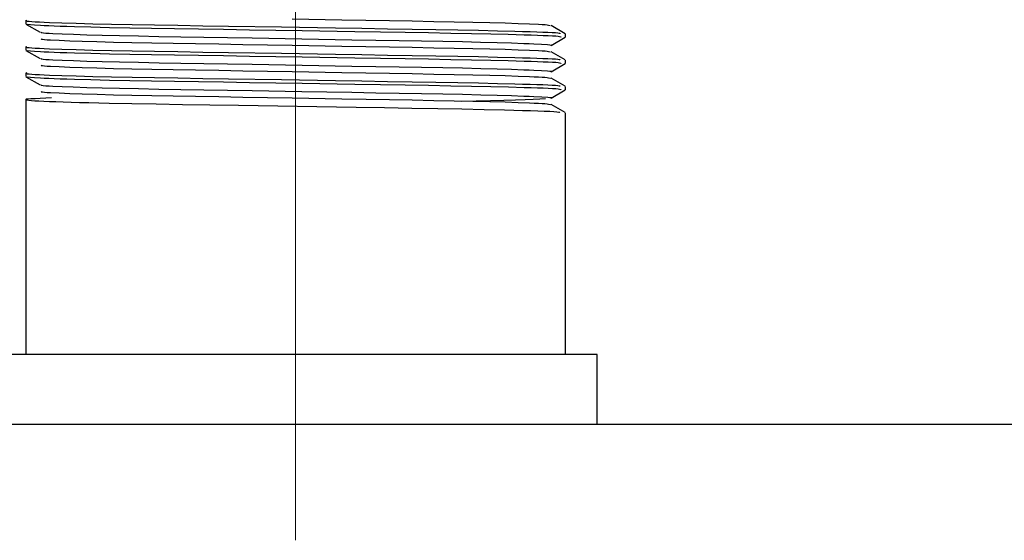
# Model space of a CAD drawing. Header units: millimetres. Extents: x 262469 to 275208, y -32539 to 9411.
# Tile 212 of 256: x 267926 to 267947, y -13723 to -13712. Entities that reach past the tile are written whole.
import ezdxf

# ---------------------------------------------------------------- set-up
doc = ezdxf.new("R2010")
doc.units = ezdxf.units.MM
doc.header["$LTSCALE"] = 100
doc.layers.add('$ IE_TELETECHNIKA', color=5, linetype='Continuous', lineweight=30)

msp = doc.modelspace()

# ---------------------------------------------------------------- linework, layer by layer
at = {"layer": '$ IE_TELETECHNIKA', "color": 7, "linetype": 'Continuous', "lineweight": 5, "ltscale": 20.32}
for p, q in [((267931.642, -13701.264), (267931.642, -13719.389)), ((267931.642, -13719.389), (267931.642, -13723.389))]:
    msp.add_line(p, q, dxfattribs=at)
at = {"layer": '$ IE_TELETECHNIKA', "color": 7, "linetype": 'Continuous'}
for p, q in [((267925.83, -13712.198), (267925.83, -13712.269)), ((267925.831, -13712.271), (267926.138, -13712.448)), ((267937.453, -13712.479), (267937.146, -13712.302)), ((267937.146, -13712.732), (267937.453, -13712.554)), ((267937.455, -13712.552), (267937.455, -13712.481)), ((267925.83, -13712.765), (267925.83, -13712.836)), ((267925.831, -13712.838), (267926.138, -13713.015)), ((267937.453, -13713.046), (267937.146, -13712.869)), ((267937.455, -13713.119), (267937.455, -13713.048)), ((267937.146, -13713.299), (267937.453, -13713.121)), ((267925.83, -13713.332), (267925.83, -13713.403)), ((267925.831, -13713.405), (267926.138, -13713.582)), ((267937.453, -13713.613), (267937.146, -13713.436)), ((267937.146, -13713.866), (267937.453, -13713.688)), ((267937.455, -13713.686), (267937.455, -13713.615)), ((267925.83, -13713.899), (267925.83, -13719.389)), ((267937.453, -13714.18), (267937.146, -13714.003)), ((267937.455, -13719.389), (267937.455, -13714.182)), ((267938.142, -13719.389), (267925.142, -13719.389)), ((267938.142, -13720.889), (267938.142, -13719.389)), ((267731.642, -13720.889), (268011.642, -13720.889))]:
    msp.add_line(p, q, dxfattribs=at)
for points in [[(267925.855, -13712.192), (267925.828, -13712.2), (267925.837, -13712.204), (267925.863, -13712.209), (267925.906, -13712.213), (267925.964, -13712.217), (267926.037, -13712.222), (267926.124, -13712.226), (267926.225, -13712.231), (267926.34, -13712.236), (267926.606, -13712.245), (267926.919, -13712.255), (267927.279, -13712.264), (267927.681, -13712.273), (267928.124, -13712.282), (267928.602, -13712.29), (267929.11, -13712.299), (267929.644, -13712.307), (267930.198, -13712.316), (267931.342, -13712.335), (267932.5, -13712.354), (267933.069, -13712.363), (267933.624, -13712.372), (267934.157, -13712.38), (267934.663, -13712.389), (267935.138, -13712.398), (267935.581, -13712.407), (267935.99, -13712.415), (267936.364, -13712.425), (267936.535, -13712.429), (267936.694, -13712.434), (267936.838, -13712.439), (267936.967, -13712.444), (267937.078, -13712.448), (267937.17, -13712.453), (267937.241, -13712.457), (267937.29, -13712.462), (267937.32, -13712.466), (267937.334, -13712.471), (267937.339, -13712.479)], [(267931.571, -13712.161), (267932.638, -13712.18), (267933.16, -13712.189), (267933.667, -13712.197), (267934.155, -13712.206), (267934.62, -13712.214), (267935.056, -13712.222), (267935.46, -13712.231), (267935.828, -13712.24), (267936.155, -13712.249), (267936.439, -13712.258), (267936.68, -13712.267), (267936.877, -13712.276), (267936.955, -13712.281), (267937.017, -13712.285), (267937.063, -13712.29), (267937.093, -13712.294), (267937.127, -13712.302)], [(267925.859, -13712.271), (267925.932, -13712.28), (267926.022, -13712.288), (267926.148, -13712.297), (267926.23, -13712.302), (267926.328, -13712.306), (267926.442, -13712.311), (267926.573, -13712.315), (267926.718, -13712.32), (267926.878, -13712.325), (267927.235, -13712.334), (267927.636, -13712.343), (267928.072, -13712.352), (267928.539, -13712.36), (267929.034, -13712.368), (267929.553, -13712.377), (267930.093, -13712.385), (267930.649, -13712.394), (267931.787, -13712.413), (267932.919, -13712.431), (267933.469, -13712.44), (267934.001, -13712.449), (267934.508, -13712.457), (267934.986, -13712.466), (267935.433, -13712.474), (267935.847, -13712.483), (267936.226, -13712.492), (267936.566, -13712.501), (267936.718, -13712.506), (267936.857, -13712.511), (267936.98, -13712.515), (267937.087, -13712.52), (267937.177, -13712.524), (267937.247, -13712.529), (267937.298, -13712.533), (267937.331, -13712.538), (267937.358, -13712.546), (267937.356, -13712.554)], [(267926.168, -13712.448), (267926.166, -13712.452), (267926.177, -13712.457), (267926.21, -13712.461), (267926.262, -13712.465), (267926.332, -13712.47), (267926.416, -13712.474), (267926.615, -13712.483), (267926.856, -13712.493), (267927.144, -13712.502), (267927.477, -13712.511), (267927.851, -13712.52), (267928.26, -13712.529), (267928.701, -13712.537), (267929.172, -13712.545), (267929.665, -13712.554), (267930.178, -13712.563), (267930.705, -13712.572), (267931.781, -13712.59), (267932.852, -13712.609), (267933.372, -13712.617), (267933.876, -13712.626), (267934.358, -13712.634), (267934.814, -13712.643), (267935.24, -13712.651), (267935.63, -13712.66), (267935.983, -13712.669), (267936.295, -13712.678), (267936.561, -13712.688), (267936.675, -13712.692), (267936.776, -13712.697), (267936.943, -13712.706), (267937.072, -13712.715), (267937.12, -13712.719), (267937.151, -13712.723), (267937.158, -13712.727), (267937.137, -13712.732)], [(267926.166, -13712.588), (267926.167, -13712.596), (267926.19, -13712.6), (267926.232, -13712.604), (267926.292, -13712.609), (267926.366, -13712.613), (267926.55, -13712.622), (267926.777, -13712.632), (267927.048, -13712.641), (267927.365, -13712.65), (267927.723, -13712.659), (267928.118, -13712.668), (267928.546, -13712.676), (267929.003, -13712.684), (267929.486, -13712.693), (267929.988, -13712.701), (267930.507, -13712.71), (267931.571, -13712.728), (267932.638, -13712.747), (267933.16, -13712.756), (267933.667, -13712.764), (267934.156, -13712.773), (267934.62, -13712.781), (267935.056, -13712.789), (267935.46, -13712.798), (267935.828, -13712.807), (267936.155, -13712.816), (267936.439, -13712.825), (267936.681, -13712.834), (267936.877, -13712.843), (267936.955, -13712.848), (267937.017, -13712.852), (267937.062, -13712.857), (267937.093, -13712.861), (267937.13, -13712.869)], [(267925.855, -13712.759), (267925.828, -13712.767), (267925.837, -13712.771), (267925.863, -13712.775), (267925.906, -13712.78), (267925.964, -13712.784), (267926.037, -13712.789), (267926.124, -13712.793), (267926.225, -13712.798), (267926.34, -13712.803), (267926.606, -13712.812), (267926.919, -13712.821), (267927.279, -13712.831), (267927.681, -13712.84), (267928.124, -13712.849), (267928.602, -13712.857), (267929.11, -13712.866), (267929.644, -13712.874), (267930.198, -13712.883), (267931.342, -13712.902), (267932.5, -13712.921), (267933.069, -13712.93), (267933.624, -13712.939), (267934.157, -13712.947), (267934.663, -13712.956), (267935.138, -13712.965), (267935.581, -13712.974), (267935.99, -13712.982), (267936.364, -13712.992), (267936.535, -13712.996), (267936.694, -13713.001), (267936.838, -13713.006), (267936.967, -13713.011), (267937.078, -13713.015), (267937.17, -13713.02), (267937.241, -13713.024), (267937.29, -13713.029), (267937.32, -13713.033), (267937.334, -13713.038), (267937.339, -13713.046)], [(267925.859, -13712.838), (267925.932, -13712.847), (267926.022, -13712.855), (267926.148, -13712.864), (267926.23, -13712.869), (267926.328, -13712.873), (267926.442, -13712.878), (267926.573, -13712.882), (267926.718, -13712.887), (267926.878, -13712.892), (267927.235, -13712.901), (267927.636, -13712.91), (267928.072, -13712.918), (267928.539, -13712.927), (267929.034, -13712.935), (267929.553, -13712.944), (267930.093, -13712.952), (267930.649, -13712.961), (267931.786, -13712.98), (267932.919, -13712.998), (267933.469, -13713.007), (267934.001, -13713.016), (267934.508, -13713.024), (267934.986, -13713.033), (267935.433, -13713.041), (267935.847, -13713.05), (267936.226, -13713.059), (267936.566, -13713.068), (267936.718, -13713.073), (267936.857, -13713.077), (267936.98, -13713.082), (267937.087, -13713.087), (267937.177, -13713.091), (267937.247, -13713.096), (267937.298, -13713.1), (267937.331, -13713.105), (267937.358, -13713.113), (267937.356, -13713.121)], [(267926.167, -13713.015), (267926.164, -13713.019), (267926.175, -13713.024), (267926.209, -13713.028), (267926.263, -13713.032), (267926.333, -13713.037), (267926.417, -13713.041), (267926.615, -13713.05), (267926.857, -13713.06), (267927.145, -13713.069), (267927.478, -13713.078), (267927.851, -13713.087), (267928.261, -13713.096), (267928.702, -13713.104), (267929.173, -13713.112), (267929.666, -13713.121), (267930.179, -13713.13), (267930.706, -13713.139), (267931.782, -13713.157), (267932.853, -13713.176), (267933.373, -13713.184), (267933.877, -13713.193), (267934.359, -13713.201), (267934.815, -13713.21), (267935.24, -13713.218), (267935.631, -13713.227), (267935.984, -13713.236), (267936.296, -13713.245), (267936.562, -13713.255), (267936.676, -13713.259), (267936.777, -13713.264), (267936.944, -13713.273), (267937.073, -13713.282), (267937.12, -13713.286), (267937.15, -13713.29), (267937.156, -13713.294), (267937.134, -13713.299)], [(267926.167, -13713.155), (267926.166, -13713.163), (267926.189, -13713.167), (267926.231, -13713.171), (267926.292, -13713.176), (267926.367, -13713.18), (267926.55, -13713.189), (267926.777, -13713.199), (267927.048, -13713.208), (267927.365, -13713.217), (267927.723, -13713.226), (267928.118, -13713.235), (267928.546, -13713.243), (267929.003, -13713.251), (267929.486, -13713.26), (267929.989, -13713.268), (267930.507, -13713.277), (267931.571, -13713.295), (267932.638, -13713.314), (267933.16, -13713.323), (267933.668, -13713.331), (267934.156, -13713.34), (267934.62, -13713.348), (267935.056, -13713.356), (267935.46, -13713.365), (267935.828, -13713.374), (267936.155, -13713.383), (267936.44, -13713.392), (267936.681, -13713.401), (267936.785, -13713.406), (267936.877, -13713.41), (267936.954, -13713.415), (267937.016, -13713.419), (267937.061, -13713.424), (267937.093, -13713.428), (267937.132, -13713.436)], [(267925.855, -13713.325), (267925.828, -13713.334), (267925.837, -13713.338), (267925.863, -13713.342), (267925.906, -13713.347), (267925.964, -13713.351), (267926.037, -13713.356), (267926.124, -13713.36), (267926.225, -13713.365), (267926.34, -13713.37), (267926.606, -13713.379), (267926.919, -13713.388), (267927.279, -13713.398), (267927.681, -13713.407), (267928.124, -13713.416), (267928.602, -13713.424), (267929.11, -13713.433), (267929.644, -13713.441), (267930.198, -13713.45), (267931.342, -13713.469), (267932.5, -13713.488), (267933.069, -13713.497), (267933.624, -13713.506), (267934.157, -13713.514), (267934.663, -13713.523), (267935.138, -13713.532), (267935.581, -13713.54), (267935.99, -13713.549), (267936.364, -13713.559), (267936.535, -13713.563), (267936.694, -13713.568), (267936.838, -13713.573), (267936.967, -13713.577), (267937.078, -13713.582), (267937.17, -13713.587), (267937.241, -13713.591), (267937.29, -13713.596), (267937.32, -13713.6), (267937.334, -13713.604), (267937.339, -13713.613)], [(267925.859, -13713.405), (267925.932, -13713.414), (267926.022, -13713.422), (267926.148, -13713.431), (267926.23, -13713.436), (267926.328, -13713.44), (267926.442, -13713.445), (267926.573, -13713.449), (267926.718, -13713.454), (267926.878, -13713.459), (267927.235, -13713.468), (267927.636, -13713.477), (267928.072, -13713.485), (267928.539, -13713.494), (267929.034, -13713.502), (267929.553, -13713.511), (267930.093, -13713.519), (267930.649, -13713.528), (267931.787, -13713.547), (267932.919, -13713.565), (267933.469, -13713.574), (267934.001, -13713.583), (267934.508, -13713.591), (267934.986, -13713.6), (267935.433, -13713.608), (267935.847, -13713.617), (267936.227, -13713.626), (267936.566, -13713.635), (267936.718, -13713.64), (267936.857, -13713.644), (267936.98, -13713.649), (267937.087, -13713.654), (267937.177, -13713.658), (267937.247, -13713.663), (267937.298, -13713.667), (267937.331, -13713.671), (267937.358, -13713.68), (267937.356, -13713.688)], [(267926.166, -13713.582), (267926.162, -13713.586), (267926.173, -13713.59), (267926.208, -13713.595), (267926.262, -13713.599), (267926.333, -13713.604), (267926.416, -13713.608), (267926.614, -13713.617), (267926.855, -13713.627), (267927.143, -13713.636), (267927.477, -13713.645), (267927.85, -13713.654), (267928.259, -13713.663), (267928.701, -13713.671), (267929.171, -13713.679), (267929.665, -13713.688), (267930.178, -13713.697), (267930.705, -13713.706), (267931.781, -13713.724), (267932.852, -13713.742), (267933.373, -13713.751), (267933.877, -13713.76), (267934.359, -13713.768), (267934.815, -13713.777), (267935.24, -13713.785), (267935.631, -13713.794), (267935.984, -13713.803), (267936.296, -13713.812), (267936.562, -13713.822), (267936.676, -13713.826), (267936.777, -13713.831), (267936.945, -13713.84), (267937.074, -13713.849), (267937.121, -13713.853), (267937.149, -13713.857), (267937.154, -13713.861), (267937.131, -13713.866)], [(267926.388, -13713.863), (267926.141, -13713.873), (267926.032, -13713.879), (267925.942, -13713.884), (267925.876, -13713.888), (267925.84, -13713.893), (267925.829, -13713.898), (267925.837, -13713.902), (267925.86, -13713.907), (267925.9, -13713.912), (267925.955, -13713.917), (267926.027, -13713.922), (267926.116, -13713.927), (267926.221, -13713.932), (267926.343, -13713.937), (267926.482, -13713.942), (267926.637, -13713.947), (267926.807, -13713.952), (267926.992, -13713.958), (267927.19, -13713.963), (267927.403, -13713.968), (267927.628, -13713.973), (267928.113, -13713.982), (267928.641, -13713.992), (267929.204, -13714.001), (267929.797, -13714.011), (267930.412, -13714.021), (267932.948, -13714.062), (267933.562, -13714.072), (267934.151, -13714.081), (267934.707, -13714.091), (267935.225, -13714.1), (267935.704, -13714.11), (267936.141, -13714.12), (267936.344, -13714.125), (267936.533, -13714.13), (267936.707, -13714.135), (267936.864, -13714.141), (267937.001, -13714.146), (267937.117, -13714.151), (267937.208, -13714.156), (267937.273, -13714.161), (267937.312, -13714.166), (267937.332, -13714.171), (267937.339, -13714.18)], [(267926.167, -13713.722), (267926.164, -13713.73), (267926.188, -13713.734), (267926.231, -13713.738), (267926.292, -13713.743), (267926.367, -13713.747), (267926.551, -13713.756), (267926.777, -13713.765), (267927.048, -13713.775), (267927.366, -13713.784), (267927.724, -13713.793), (267928.118, -13713.802), (267928.546, -13713.81), (267929.004, -13713.818), (267929.486, -13713.826), (267929.989, -13713.835), (267930.507, -13713.844), (267931.572, -13713.862), (267932.639, -13713.881), (267933.161, -13713.89), (267933.668, -13713.898), (267934.156, -13713.907), (267934.621, -13713.915), (267935.057, -13713.923), (267935.461, -13713.932), (267935.828, -13713.941), (267936.156, -13713.95), (267936.44, -13713.959), (267936.682, -13713.968), (267936.786, -13713.973), (267936.877, -13713.977), (267936.954, -13713.982), (267937.015, -13713.986), (267937.061, -13713.991), (267937.093, -13713.995), (267937.135, -13714.003)], [(267937.03, -13713.881), (267936.905, -13713.889), (267936.764, -13713.896), (267936.592, -13713.904), (267936.38, -13713.912), (267936.129, -13713.92), (267935.844, -13713.927), (267935.533, -13713.935), (267935.21, -13713.942)]]:
    msp.add_lwpolyline(points, dxfattribs=at)

doc.saveas('drawing.dxf')
